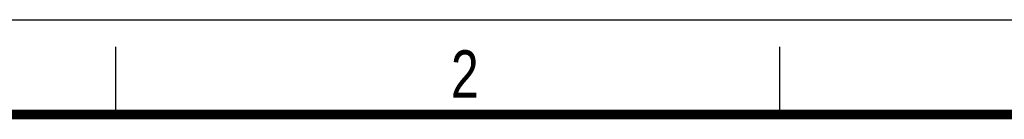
# Model space of a CAD drawing. Header units: millimetres. Extents: x 0 to 210, y 0 to 297.
# Tile 6 of 7: x 49 to 122, y 290 to 297. Entities that reach past the tile are written whole.
import ezdxf

# ---------------------------------------------------------------- set-up
doc = ezdxf.new("R2010")
doc.units = ezdxf.units.MM
doc.header["$LTSCALE"] = 19.36
doc.layers.get('0').update_dxf_attribs({"linetype": 'CONTINUOUS'})
doc.styles.add('TEXTSTYLE_2', font='txt', dxfattribs={"width": 0.75})

msp = doc.modelspace()

# ---------------------------------------------------------------- linework, layer by layer
at = {"color": 2, "linetype": 'CONTINUOUS'}
for p, q in [((0, 297), (210, 297)), ((56, 290), (56, 295)), ((105, 290), (105, 295))]:
    msp.add_line(p, q, dxfattribs=at)
at = {"color": 7, "linetype": 'CONTINUOUS', "const_width": 0.7}
msp.add_lwpolyline([(7, 290), (203, 290)], dxfattribs=at)

# ---------------------------------------------------------------- texts
at = {"color": 5, "linetype": 'CONTINUOUS', "style": 'TEXTSTYLE_2', "width": 0.785714}
msp.add_text('2', height=3.5, dxfattribs=at).set_placement((80.731, 291.24))

doc.saveas('drawing.dxf')
